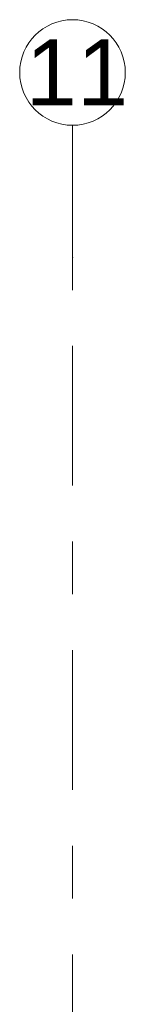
# Model space of a CAD drawing. Header units: metres. Extents: x -3.6 to 84.5, y -11 to 16.8.
# Tile 148 of 229: x 36.43 to 36.63, y 14.94 to 16.805. Entities that reach past the tile are written whole.
import ezdxf

# ---------------------------------------------------------------- set-up
doc = ezdxf.new("R2010")
doc.units = ezdxf.units.M
doc.header["$MEASUREMENT"] = 0
doc.linetypes.add('Strichlinie doppelt', pattern=[0.546806, 0.264583, -0.105833, 0.070556, -0.105833])
doc.layers.add('451 - Universal.Achsen Raster', color=7, linetype='Continuous')
doc.styles.add('ERSTELLTER_STIL_2', font='txt')

msp = doc.modelspace()

# ---------------------------------------------------------------- linework, layer by layer
at = {"layer": '451 - Universal.Achsen Raster', "color": 160, "linetype": 'Strichlinie doppelt', "lineweight": 9, "true_color": 0x3232ff}
for p, q in [((36.53, 16.355), (36.53, 16.605)), ((36.53, -10.585), (36.53, 16.355))]:
    msp.add_line(p, q, dxfattribs=at)
at = {"layer": '451 - Universal.Achsen Raster', "color": 160, "linetype": 'Continuous', "lineweight": 9, "true_color": 0x3232ff}
msp.add_circle((36.53, 16.705), 0.1, dxfattribs=at)
at = {"layer": '451 - Universal.Achsen Raster', "color": 160, "linetype": 'Strichlinie doppelt', "lineweight": 9, "true_color": 0x3232ff}
msp.add_point((36.53, 16.355), dxfattribs=at)
msp.add_point((36.53, 16.355), dxfattribs=at)

# ---------------------------------------------------------------- texts
at = {"layer": '451 - Universal.Achsen Raster', "color": 160, "lineweight": 9, "true_color": 0x3232ff, "insert": (36.4414, 16.7675), "char_height": 0.125, "attachment_point": 1, "style": 'ERSTELLTER_STIL_2'}
msp.add_mtext('\\A1;{\\pql;\\pt0;\\fArial|b0|i0|c0|p38;11}', dxfattribs=at)

doc.saveas('drawing.dxf')
